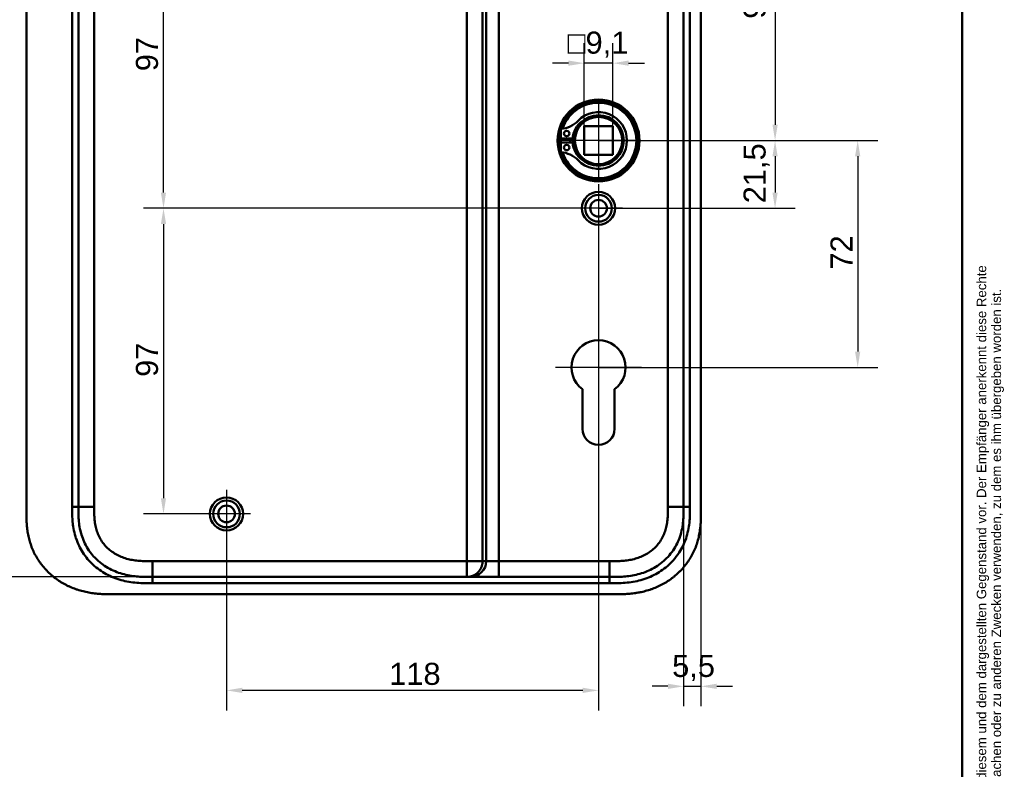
# Model space of a CAD drawing. Header units: millimetres. Extents: x 20 to 833, y 20 to 574.
# Tile 19 of 20: x 521 to 833, y 208 to 446. Entities that reach past the tile are written whole.
import ezdxf
from ezdxf.enums import TextEntityAlignment as Align

# ---------------------------------------------------------------- set-up
doc = ezdxf.new("R2010")
doc.units = ezdxf.units.MM
doc.header["$LTSCALE"] = 2
for name, color, linetype, lineweight in [('Bemaßungen(DIN)', 7, 'Continuous', 25), ('Mittelpunktmarkierung(DIN)', 7, 'Continuous', 25), ('Sichtbare Kanten(DIN)', 7, 'Continuous', 50), ('Sichtbare tangentiale Kanten(DIN)', 7, 'Continuous', 50), ('Skizziergeometrie(DIN)', 7, 'Continuous', 50), ('Symbole(DIN)', 7, 'Continuous', 25)]:
    doc.layers.add(name, color=color, linetype=linetype, lineweight=lineweight)
doc.styles.add('Aktuell-DIN', font='arial.ttf')
doc.styles.add('STANDARD-DIN~0', font='arial.ttf')
doc.styles.add('Textstil10', font='arial.ttf')
doc.styles.add('Textstil41', font='arial.ttf', dxfattribs={"width": 0.8})
doc.styles.add('Textstil83', font='arial.ttf', dxfattribs={"width": 0.8})
doc.dimstyles.new('CAD-LAN', dxfattribs={"dimscale": 2, "dimtxt": 3.5, "dimasz": 2.5, "dimexe": 3.175, "dimexo": 0, "dimgap": 0.8, "dimtad": 1, "dimrnd": 1e-08, "dimtxsty": 'STANDARD-DIN~0', "dimcen": 0.09, "dimdle": 10, "dimclrd": 250, "dimclre": 250, "dimclrt": 250, "dimadec": 0, "dimazin": 2, "dimtfac": 1, "dimtmove": 0, "dimatfit": 3, "dimfxl": 1, "dimtolj": 1, "dimtzin": 0, "dimlwd": 25, "dimlwe": 25, "dimarcsym": 0})

# ---------------------------------------------------------------- blocks, each defined once
blk = doc.blocks.new('Ränder Standardrahmen')
at = {"layer": 'Skizziergeometrie(DIN)', "flags": 128}
blk.add_lwpolyline([(10, 10), (10, 287), (410, 287), (410, 10), (10, 10)], dxfattribs=at)
blk = doc.blocks.new('Schriftfelder Heusser')
at = {"layer": 'Symbole(DIN)', "color": 7, "insert": (293.33, 191.7), "char_height": 1.5, "width": 182.3003, "attachment_point": 1, "rotation": 90, "line_spacing_factor": 0.944221, "style": 'Aktuell-DIN'}
blk.add_mtext('\\fArial|b0|i0;\\H1.5000;Die Schlossfabrik Heusser AG ist Eigentümerin dieses Dokumentes und behält sich alle Rechte an diesem und dem dargestellten Gegenstand vor. Der Empfänger anerkennt diese Rechte\\Pund wird das Dokument nicht ohne schriftliche Ermächtigung der Eigentümerin Dritten zugänglich machen oder zu anderen Zwecken verwenden, zu dem es ihm übergeben worden ist.\\P ', dxfattribs=at)
at = {"layer": 'Symbole(DIN)', "color": 179, "true_color": 0x262659, "style": 'Textstil10'}
blk.add_attdef('ERSTELLUNGSDATUM_001', (217.04, 218.29), '', height=2, dxfattribs=at)
at = {"layer": 'Symbole(DIN)', "color": 179, "true_color": 0x262659}
for tag, height, style, p in [('AUTOR', 2.49, 'Aktuell-DIN', (240.03, 219.26)), ('KONTROLLDATUM', 2, 'Textstil10', (217.42, 215.04)), ('KONTROLLIERT_VON', 2, 'Textstil10', (239.98, 215.05))]:
    blk.add_attdef(tag, text='', height=height, dxfattribs=dict(at, style=style)).set_placement(p, align=Align.MIDDLE_LEFT)
at = {"layer": 'Symbole(DIN)', "color": 7, "style": 'Textstil83', "width": 0.8}
blk.add_attdef('Anfänglicher_Ansichtsmaßstab_001', (281.57, 213.34), '', height=2.3, dxfattribs=at)
at = {"layer": 'Symbole(DIN)', "color": 179, "true_color": 0x262659, "style": 'Textstil10'}
blk.add_attdef('PROJEKT', text='', height=2, dxfattribs=at).set_placement((217.77, 209.72), align=Align.BOTTOM_LEFT)
at = {"layer": 'Symbole(DIN)', "color": 7, "style": 'Textstil41', "width": 0.8}
blk.add_attdef('STATUS', text='', height=5, dxfattribs=at).set_placement((284.53, 195.86), align=Align.MIDDLE_CENTER)
blk = doc.blocks.new('*D8')
at = {"layer": 'Bemaßungen(DIN)', "color": 250, "linetype": 'Continuous', "lineweight": 25, "true_color": 0x3f3f3f, "transparency": 16777216}
for p, q in [((700.14, 412), (700.14, 438.35)), ((709.24, 412), (709.24, 438.35)), ((695.14, 432), (690.14, 432)), ((709.24, 432), (700.14, 432)), ((714.24, 432), (719.24, 432))]:
    blk.add_line(p, q, dxfattribs=at)
at = {"layer": 'Bemaßungen(DIN)', "color": 250, "linetype": 'Continuous', "true_color": 0x3f3f3f, "transparency": 16777216}
for points in [[(695.14, 432.84), (695.14, 431.17), (700.14, 432)], [(714.24, 432.84), (714.24, 431.17), (709.24, 432)]]:
    blk.add_solid(points, dxfattribs=at)
at = {"layer": 'Defpoints', "color": 0, "linetype": 'Continuous', "transparency": 16777216}
for p in [(700.14, 432), (700.14, 412), (709.24, 412)]:
    blk.add_point(p, dxfattribs=at)
at = {"layer": 'Bemaßungen(DIN)', "color": 250, "linetype": 'Continuous', "lineweight": 25, "true_color": 0x3f3f3f, "transparency": 16777216, "insert": (694.92, 442.02), "char_height": 7, "attachment_point": 1, "style": 'STANDARD-DIN~0'}
blk.add_mtext('\\A1;\\fAIGDT|b0|i0;\\H7.0000;o\\fArial|b0|i0;\\H7.0000;9,1', dxfattribs=at)
blk = doc.blocks.new('*D9')
at = {"layer": 'Bemaßungen(DIN)', "color": 250, "linetype": 'Continuous', "lineweight": 25, "true_color": 0x3f3f3f, "transparency": 16777216}
for p, q in [((704.69, 407.45), (767.04, 407.45)), ((760.69, 402.45), (760.69, 390.95)), ((704.69, 385.95), (767.04, 385.95))]:
    blk.add_line(p, q, dxfattribs=at)
at = {"layer": 'Bemaßungen(DIN)', "color": 250, "linetype": 'Continuous', "true_color": 0x3f3f3f, "transparency": 16777216}
for points in [[(759.86, 402.45), (761.52, 402.45), (760.69, 407.45)], [(759.86, 390.95), (761.52, 390.95), (760.69, 385.95)]]:
    blk.add_solid(points, dxfattribs=at)
at = {"layer": 'Defpoints', "color": 0, "linetype": 'Continuous', "transparency": 16777216}
for p in [(704.69, 407.45), (704.69, 385.95), (760.69, 385.95)]:
    blk.add_point(p, dxfattribs=at)
at = {"layer": 'Bemaßungen(DIN)', "color": 250, "linetype": 'Continuous', "lineweight": 25, "true_color": 0x3f3f3f, "transparency": 16777216, "insert": (750.68, 387.53), "char_height": 7, "attachment_point": 1, "rotation": 90, "style": 'STANDARD-DIN~0'}
blk.add_mtext('\\A1;21,5', dxfattribs=at)
blk = doc.blocks.new('*D10')
at = {"layer": 'Bemaßungen(DIN)', "color": 250, "linetype": 'Continuous', "lineweight": 25, "true_color": 0x3f3f3f, "transparency": 16777216}
for p, q in [((708.15, 502.95), (767.04, 502.95)), ((760.69, 497.95), (760.69, 412.45)), ((704.69, 407.45), (767.04, 407.45))]:
    blk.add_line(p, q, dxfattribs=at)
at = {"layer": 'Bemaßungen(DIN)', "color": 250, "linetype": 'Continuous', "true_color": 0x3f3f3f, "transparency": 16777216}
for points in [[(759.86, 497.95), (761.52, 497.95), (760.69, 502.95)], [(759.86, 412.45), (761.52, 412.45), (760.69, 407.45)]]:
    blk.add_solid(points, dxfattribs=at)
at = {"layer": 'Defpoints', "color": 0, "linetype": 'Continuous', "transparency": 16777216}
for p in [(708.15, 502.95), (704.69, 407.45), (760.69, 407.45)]:
    blk.add_point(p, dxfattribs=at)
at = {"layer": 'Bemaßungen(DIN)', "color": 250, "linetype": 'Continuous', "lineweight": 25, "true_color": 0x3f3f3f, "transparency": 16777216, "insert": (750.68, 446.09), "char_height": 7, "attachment_point": 1, "rotation": 90, "style": 'STANDARD-DIN~0'}
blk.add_mtext('\\A1;95,5', dxfattribs=at)
blk = doc.blocks.new('*D11')
at = {"layer": 'Bemaßungen(DIN)', "color": 250, "linetype": 'Continuous', "lineweight": 25, "true_color": 0x3f3f3f, "transparency": 16777216}
for p, q in [((704.69, 407.45), (793.25, 407.45)), ((786.9, 402.45), (786.9, 340.45)), ((704.69, 335.45), (793.25, 335.45))]:
    blk.add_line(p, q, dxfattribs=at)
at = {"layer": 'Bemaßungen(DIN)', "color": 250, "linetype": 'Continuous', "true_color": 0x3f3f3f, "transparency": 16777216}
for points in [[(786.06, 402.45), (787.73, 402.45), (786.9, 407.45)], [(786.06, 340.45), (787.73, 340.45), (786.9, 335.45)]]:
    blk.add_solid(points, dxfattribs=at)
at = {"layer": 'Defpoints', "color": 0, "linetype": 'Continuous', "transparency": 16777216}
for p in [(704.69, 407.45), (704.69, 335.45), (786.9, 335.45)]:
    blk.add_point(p, dxfattribs=at)
at = {"layer": 'Bemaßungen(DIN)', "color": 250, "linetype": 'Continuous', "lineweight": 25, "true_color": 0x3f3f3f, "transparency": 16777216, "insert": (778.27, 366.5), "char_height": 7, "attachment_point": 1, "rotation": 90, "style": 'STANDARD-DIN~0'}
blk.add_mtext('\\A1;72', dxfattribs=at)
blk = doc.blocks.new('*D13')
at = {"layer": 'Bemaßungen(DIN)', "color": 250, "linetype": 'Continuous', "lineweight": 25, "true_color": 0x3f3f3f, "transparency": 16777216}
for p, q in [((586.69, 482.95), (560.34, 482.95)), ((566.69, 390.95), (566.69, 477.95)), ((704.69, 385.95), (560.34, 385.95))]:
    blk.add_line(p, q, dxfattribs=at)
at = {"layer": 'Bemaßungen(DIN)', "color": 250, "linetype": 'Continuous', "true_color": 0x3f3f3f, "transparency": 16777216}
for points in [[(565.86, 477.95), (567.52, 477.95), (566.69, 482.95)], [(565.86, 390.95), (567.52, 390.95), (566.69, 385.95)]]:
    blk.add_solid(points, dxfattribs=at)
at = {"layer": 'Defpoints', "color": 0, "linetype": 'Continuous', "transparency": 16777216}
for p in [(566.69, 482.95), (586.69, 482.95), (704.69, 385.95)]:
    blk.add_point(p, dxfattribs=at)
at = {"layer": 'Bemaßungen(DIN)', "color": 250, "linetype": 'Continuous', "lineweight": 25, "true_color": 0x3f3f3f, "transparency": 16777216, "insert": (557.94, 429.44), "char_height": 7, "attachment_point": 1, "rotation": 90, "style": 'STANDARD-DIN~0'}
blk.add_mtext('\\A1;97', dxfattribs=at)
blk = doc.blocks.new('*D14')
at = {"layer": 'Bemaßungen(DIN)', "color": 250, "linetype": 'Continuous', "lineweight": 25, "true_color": 0x3f3f3f, "transparency": 16777216}
for p, q in [((704.69, 385.95), (560.34, 385.95)), ((566.69, 380.95), (566.69, 293.95)), ((586.69, 288.95), (560.34, 288.95))]:
    blk.add_line(p, q, dxfattribs=at)
at = {"layer": 'Bemaßungen(DIN)', "color": 250, "linetype": 'Continuous', "true_color": 0x3f3f3f, "transparency": 16777216}
for points in [[(565.86, 380.95), (567.52, 380.95), (566.69, 385.95)], [(565.86, 293.95), (567.52, 293.95), (566.69, 288.95)]]:
    blk.add_solid(points, dxfattribs=at)
at = {"layer": 'Defpoints', "color": 0, "linetype": 'Continuous', "transparency": 16777216}
for p in [(704.69, 385.95), (566.69, 288.95), (586.69, 288.95)]:
    blk.add_point(p, dxfattribs=at)
at = {"layer": 'Bemaßungen(DIN)', "color": 250, "linetype": 'Continuous', "lineweight": 25, "true_color": 0x3f3f3f, "transparency": 16777216, "insert": (557.94, 332.44), "char_height": 7, "attachment_point": 1, "rotation": 90, "style": 'STANDARD-DIN~0'}
blk.add_mtext('\\A1;97', dxfattribs=at)
blk = doc.blocks.new('*D15')
at = {"layer": 'Bemaßungen(DIN)', "color": 250, "linetype": 'Continuous', "lineweight": 25, "true_color": 0x3f3f3f, "transparency": 16777216}
for p, q in [((704.69, 378.3), (704.69, 226.6)), ((586.69, 281.3), (586.69, 226.6)), ((699.69, 232.95), (591.69, 232.95))]:
    blk.add_line(p, q, dxfattribs=at)
at = {"layer": 'Bemaßungen(DIN)', "color": 250, "linetype": 'Continuous', "true_color": 0x3f3f3f, "transparency": 16777216}
for points in [[(591.69, 233.79), (591.69, 232.12), (586.69, 232.95)], [(699.69, 233.79), (699.69, 232.12), (704.69, 232.95)]]:
    blk.add_solid(points, dxfattribs=at)
at = {"layer": 'Defpoints', "color": 0, "linetype": 'Continuous', "transparency": 16777216}
for p in [(704.69, 378.3), (586.69, 281.3), (586.69, 232.95)]:
    blk.add_point(p, dxfattribs=at)
at = {"layer": 'Bemaßungen(DIN)', "color": 250, "linetype": 'Continuous', "lineweight": 25, "true_color": 0x3f3f3f, "transparency": 16777216, "insert": (638.28, 241.7), "char_height": 7, "attachment_point": 1, "style": 'STANDARD-DIN~0'}
blk.add_mtext('\\A1;118', dxfattribs=at)
blk = doc.blocks.new('*D16')
at = {"layer": 'Bemaßungen(DIN)', "color": 250, "linetype": 'Continuous', "lineweight": 25, "true_color": 0x3f3f3f, "transparency": 16777216}
for p, q in [((563.23, 502.95), (486.11, 502.95)), ((492.46, 497.95), (492.46, 273.95)), ((563.23, 268.95), (486.11, 268.95))]:
    blk.add_line(p, q, dxfattribs=at)
at = {"layer": 'Bemaßungen(DIN)', "color": 250, "linetype": 'Continuous', "true_color": 0x3f3f3f, "transparency": 16777216}
for points in [[(491.62, 497.95), (493.29, 497.95), (492.46, 502.95)], [(491.62, 273.95), (493.29, 273.95), (492.46, 268.95)]]:
    blk.add_solid(points, dxfattribs=at)
at = {"layer": 'Defpoints', "color": 0, "linetype": 'Continuous', "transparency": 16777216}
for p in [(563.23, 502.95), (492.46, 268.95), (563.23, 268.95)]:
    blk.add_point(p, dxfattribs=at)
at = {"layer": 'Bemaßungen(DIN)', "color": 250, "linetype": 'Continuous', "lineweight": 25, "true_color": 0x3f3f3f, "transparency": 16777216, "insert": (483.7, 378.18), "char_height": 7, "attachment_point": 1, "rotation": 90, "style": 'STANDARD-DIN~0'}
blk.add_mtext('\\A1;234', dxfattribs=at)
blk = doc.blocks.new('*D27')
at = {"layer": 'Bemaßungen(DIN)', "color": 250, "linetype": 'Continuous', "lineweight": 25, "true_color": 0x3f3f3f, "transparency": 16777216}
for p, q in [((731.69, 292.82), (731.69, 227.89)), ((737.19, 290.24), (737.19, 227.89)), ((726.69, 234.24), (721.69, 234.24)), ((731.69, 234.24), (737.19, 234.24)), ((742.19, 234.24), (747.19, 234.24))]:
    blk.add_line(p, q, dxfattribs=at)
at = {"layer": 'Bemaßungen(DIN)', "color": 250, "linetype": 'Continuous', "true_color": 0x3f3f3f, "transparency": 16777216}
for points in [[(726.69, 235.07), (726.69, 233.4), (731.69, 234.24)], [(742.19, 235.07), (742.19, 233.4), (737.19, 234.24)]]:
    blk.add_solid(points, dxfattribs=at)
at = {"layer": 'Defpoints', "color": 0, "linetype": 'Continuous', "transparency": 16777216}
for p in [(731.69, 292.82), (737.19, 290.24), (737.19, 234.24)]:
    blk.add_point(p, dxfattribs=at)
at = {"layer": 'Bemaßungen(DIN)', "color": 250, "linetype": 'Continuous', "lineweight": 25, "true_color": 0x3f3f3f, "transparency": 16777216, "insert": (728.04, 244.22), "char_height": 7, "attachment_point": 1, "style": 'STANDARD-DIN~0'}
blk.add_mtext('\\A1;5,5', dxfattribs=at)

msp = doc.modelspace()

# ---------------------------------------------------------------- linework, layer by layer
at = {"layer": 'Mittelpunktmarkierung(DIN)', "linetype": 'Continuous'}
for p, q in [((704.689, 419.953), (704.689, 394.953)), ((717.189, 407.453), (692.189, 407.453)), ((704.689, 393.603), (704.689, 378.303)), ((712.339, 385.953), (697.039, 385.953)), ((704.689, 349.053), (704.689, 325.453)), ((718.289, 335.453), (691.089, 335.453)), ((586.689, 296.603), (586.689, 281.303)), ((594.339, 288.953), (579.039, 288.953))]:
    msp.add_line(p, q, dxfattribs=at)
at = {"layer": 'Sichtbare Kanten(DIN)'}
for p, q in [((523.189, 481.669), (523.189, 290.196)), ((737.189, 290.238), (737.189, 481.669)), ((692.731, 408.07), (692.731, 411.094)), ((709.239, 412.003), (700.139, 412.003)), ((700.139, 402.903), (700.139, 412.003)), ((709.239, 412.003), (709.239, 402.903)), ((696.431, 408.07), (692.731, 408.07)), ((692.731, 406.837), (696.431, 406.837)), ((692.731, 403.813), (692.731, 406.837)), ((709.239, 402.903), (700.139, 402.903)), ((699.589, 315.954), (699.589, 328.529)), ((709.789, 328.529), (709.789, 315.954)), ((662.916, 268.953), (563.228, 268.953)), ((664.093, 268.953), (662.916, 268.953)), ((673.06, 268.953), (664.093, 268.953)), ((708.151, 268.953), (673.06, 268.953)), ((708.163, 268.953), (708.151, 268.953)), ((550.669, 263.453), (709.151, 263.453))]:
    msp.add_line(p, q, dxfattribs=at)
for centre, radius in [((704.689, 407.453), 13), ((704.689, 407.453), 12.5), ((704.689, 407.453), 8), ((704.689, 407.453), 7.5), ((694.581, 409.685), 0.85), ((694.581, 405.222), 0.85), ((704.689, 385.953), 5.25), ((704.689, 385.953), 4.25), ((704.689, 385.953), 2.65), ((586.689, 288.953), 5.25), ((586.689, 288.953), 4.25), ((586.689, 288.953), 2.65)]:
    msp.add_circle(centre, radius, dxfattribs=at)
for centre, radius, start, end in [((704.689, 407.453), 12, 198.17213, 161.82787), ((704.689, 407.453), 9.017, 224.1409, 135.8591), ((691.991, 419.776), 8.678, 274.96705, 315.8591), ((703.956, 407.453), 7.55, 125.6871, 175.31499), ((704.689, 407.453), 8.2, 153.63056, 206.36944), ((704.689, 407.453), 12, 175.21102, 184.78898), ((704.689, 407.453), 9, 176.0711, 183.9289), ((703.956, 407.453), 7.55, 184.68501, 234.3129), ((691.991, 395.13), 8.678, 44.1409, 85.03295), ((704.689, 335.453), 8.6, 306.37412, 233.63044), ((704.689, 315.954), 5.1, 180, 0)]:
    msp.add_arc(centre, radius, start, end, dxfattribs=at)
for points in [[(539.689, 291.238), (539.69, 385.953), (539.689, 480.669)], [(731.69, 480.669), (731.689, 385.953), (731.69, 291.238)]]:
    msp.add_open_spline(points, degree=2, dxfattribs=at)
for points, knots in [([(563.228, 268.953), (562.244, 268.953), (561.261, 268.954), (560.267, 268.989), (559.918, 269.001), (559.577, 269.017), (559.222, 269.038), (558.471, 269.084), (557.756, 269.15), (557.033, 269.245), (556.273, 269.346), (555.522, 269.478), (554.774, 269.648), (553.993, 269.826), (553.224, 270.044), (552.467, 270.306), (551.69, 270.575), (550.928, 270.891), (550.189, 271.253), (549.44, 271.621), (548.713, 272.037), (548.017, 272.499), (547.315, 272.965), (546.644, 273.479), (546.013, 274.034), (545.854, 274.173), (545.698, 274.316), (545.543, 274.462), (545.079, 274.9), (544.639, 275.361), (544.224, 275.845), (543.671, 276.49), (543.163, 277.176), (542.708, 277.892), (542.254, 278.606), (541.852, 279.353), (541.504, 280.123), (541.183, 280.835), (540.908, 281.567), (540.677, 282.323), (540.661, 282.374), (540.646, 282.424), (540.632, 282.473), (540.405, 283.236), (540.224, 284.021), (540.086, 284.818), (539.955, 285.579), (539.865, 286.334), (539.804, 287.106), (539.747, 287.823), (539.718, 288.499), (539.703, 289.269), (539.689, 289.954), (539.689, 290.596), (539.689, 291.238)], [0.0000001, 0.0000001, 0.0000001, 0.0000001, 0.2950702, 0.2950702, 0.2950702, 0.3985893, 0.3985893, 0.3985893, 0.6181101, 0.6181101, 0.6181101, 0.8486648, 0.8486648, 0.8486648, 1.0894436, 1.0894436, 1.0894436, 1.3368527, 1.3368527, 1.3368527, 1.5877596, 1.5877596, 1.5877596, 1.8409496, 1.8409496, 1.8409496, 1.9045637, 1.9045637, 1.9045637, 2.0957547, 2.0957547, 2.0957547, 2.3511498, 2.3511498, 2.3511498, 2.6054898, 2.6054898, 2.6054898, 2.840499, 2.840499, 2.840499, 2.85612, 2.85612, 2.85612, 3.0996016, 3.0996016, 3.0996016, 3.3323228, 3.3323228, 3.3323228, 3.5487727, 3.5487727, 3.5487727, 3.7412916, 3.7412916, 3.7412916, 3.7412916]), ([(731.69, 291.238), (731.69, 290.61), (731.689, 289.962), (731.677, 289.314), (731.663, 288.592), (731.634, 287.869), (731.579, 287.154), (731.519, 286.377), (731.428, 285.609), (731.298, 284.847), (731.162, 284.055), (730.984, 283.27), (730.75, 282.48), (730.515, 281.687), (730.225, 280.9), (729.88, 280.135), (729.534, 279.366), (729.132, 278.618), (728.677, 277.901), (728.223, 277.186), (727.717, 276.501), (727.162, 275.853), (726.612, 275.211), (726.012, 274.603), (725.376, 274.042), (724.74, 273.482), (724.07, 272.97), (723.371, 272.505), (722.676, 272.043), (721.952, 271.627), (721.199, 271.258), (720.464, 270.897), (719.702, 270.58), (718.919, 270.309), (718.165, 270.047), (717.391, 269.827), (716.607, 269.649), (715.86, 269.478), (715.103, 269.345), (714.34, 269.244), (713.617, 269.149), (712.887, 269.082), (712.156, 269.038), (711.465, 268.996), (710.773, 268.974), (710.087, 268.964), (709.437, 268.954), (708.793, 268.953), (708.163, 268.953)], [0, 0, 0, 0, 0.2003325, 0.2003325, 0.2003325, 0.4234176, 0.4234176, 0.4234176, 0.6661657, 0.6661657, 0.6661657, 0.9187023, 0.9187023, 0.9187023, 1.172126, 1.172126, 1.172126, 1.4268172, 1.4268172, 1.4268172, 1.6807052, 1.6807052, 1.6807052, 1.9319886, 1.9319886, 1.9319886, 2.1833195, 2.1833195, 2.1833195, 2.4328707, 2.4328707, 2.4328707, 2.6767608, 2.6767608, 2.6767608, 2.9119278, 2.9119278, 2.9119278, 3.1363716, 3.1363716, 3.1363716, 3.3491044, 3.3491044, 3.3491044, 3.549929, 3.549929, 3.549929, 3.7401511, 3.7401511, 3.7401511, 3.7401511]), ([(523.189, 290.155), (523.189, 289.615), (523.191, 288.499), (523.225, 287.078), (523.308, 285.617), (523.418, 284.441), (523.627, 282.967), (523.856, 281.788), (524.226, 280.322), (524.594, 279.158), (525.146, 277.725), (525.663, 276.598), (526.401, 275.225), (527.066, 274.158), (527.985, 272.873), (528.789, 271.888), (529.873, 270.718), (530.801, 269.834), (532.03, 268.802), (533.063, 268.037), (534.41, 267.163), (535.528, 266.531), (536.965, 265.828), (538.144, 265.335), (539.642, 264.809), (540.858, 264.457), (542.39, 264.101), (543.622, 263.882), (545.162, 263.679), (546.391, 263.571), (547.919, 263.49), (549.245, 263.458), (550.258, 263.454), (550.669, 263.453)], [-0.99797722, -0.99797722, -0.99797722, -0.99797722, -0.95833335, -0.91666671, -0.89583339, -0.85416674, -0.83333342, -0.79166678, -0.77083345, -0.72916681, -0.70833349, -0.66666684, -0.64583352, -0.60416687, -0.58333355, -0.54166691, -0.52083358, -0.47916694, -0.45833362, -0.41666697, -0.39583365, -0.354167, -0.33333368, -0.29166704, -0.27083371, -0.22916707, -0.20833375, -0.1666671, -0.14583378, -0.10416714, -0.08333381, -0.04166717, -0.01304212, -0.01304212, -0.01304212, -0.01304212]), ([(709.151, 263.453), (709.748, 263.453), (710.799, 263.454), (712.01, 263.479), (712.923, 263.514), (713.533, 263.547), (714.296, 263.601), (714.906, 263.656), (715.67, 263.739), (716.28, 263.819), (717.195, 263.96), (718.107, 264.13), (719.464, 264.443), (720.656, 264.784), (722.124, 265.293), (723.274, 265.766), (724.675, 266.439), (725.765, 267.042), (727.08, 267.876), (728.091, 268.604), (729.298, 269.587), (730.216, 270.432), (731.296, 271.555), (732.105, 272.506), (733.039, 273.756), (733.723, 274.801), (734.494, 276.159), (735.04, 277.284), (735.631, 278.728), (736.032, 279.911), (736.439, 281.414), (736.693, 282.631), (736.905, 284.009), (737.006, 284.929), (737.082, 285.847), (737.12, 286.459), (737.154, 287.222), (737.171, 287.83), (737.184, 288.587), (737.189, 289.34), (737.189, 289.939), (737.189, 290.238)], [-0.99999787, -0.99999787, -0.99999787, -0.99999787, -0.95833168, -0.92708204, -0.9166655, -0.89583241, -0.88541586, -0.86458277, -0.85416622, -0.83333313, -0.82291658, -0.79166695, -0.77083385, -0.72916767, -0.70833458, -0.66666839, -0.6458353, -0.60416912, -0.58333603, -0.54166984, -0.52083675, -0.47917057, -0.45833747, -0.41667129, -0.3958382, -0.35417201, -0.33333892, -0.29167274, -0.27083965, -0.22917346, -0.20834037, -0.16667419, -0.14584109, -0.11459146, -0.10417491, -0.08334182, -0.07292527, -0.05209218, -0.04167563, -0.02084254, -0.00000945, -0.00000945, -0.00000945, -0.00000945])]:
    msp.add_open_spline(points, degree=3, knots=knots, dxfattribs=at)
at = {"layer": 'Sichtbare tangentiale Kanten(DIN)'}
for p, q in [((662.916, 497.953), (662.916, 273.953)), ((667.898, 273.953), (667.898, 497.953)), ((669.075, 497.953), (669.075, 273.953)), ((673.06, 273.953), (673.06, 497.953)), ((537.689, 291.238), (539.689, 291.238)), ((544.689, 291.238), (539.689, 291.238)), ((731.69, 291.238), (726.69, 291.238)), ((731.69, 291.238), (733.689, 291.238)), ((662.916, 273.953), (563.228, 273.953)), ((563.228, 273.953), (563.228, 268.953)), ((662.916, 268.953), (662.916, 273.953)), ((662.916, 273.953), (667.898, 273.953)), ((669.075, 273.953), (667.898, 273.953)), ((673.06, 273.953), (669.075, 273.953)), ((708.163, 273.953), (673.06, 273.953)), ((673.06, 268.953), (673.06, 273.953)), ((708.163, 268.953), (708.163, 273.953)), ((563.228, 268.953), (563.228, 266.954)), ((708.151, 268.953), (708.151, 266.953))]:
    msp.add_line(p, q, dxfattribs=at)
for points, degree in [([(537.689, 291.238), (537.69, 354.381), (537.69, 417.525), (537.69, 480.669)], 3), ([(544.689, 291.238), (544.69, 354.381), (544.69, 417.525), (544.689, 480.669)], 3), ([(726.69, 480.669), (726.689, 417.525), (726.689, 354.382), (726.69, 291.238)], 3), ([(733.69, 480.669), (733.689, 417.525), (733.689, 354.382), (733.689, 291.238)], 3), ([(667.898, 273.953), (667.898, 273.85), (667.893, 273.644), (667.87, 273.339), (667.809, 272.941), (667.685, 272.462), (667.517, 272.002), (667.307, 271.564), (667.057, 271.151), (666.769, 270.765), (666.447, 270.41), (666.093, 270.086), (665.709, 269.798), (665.297, 269.547), (664.861, 269.336), (664.403, 269.167), (663.925, 269.043), (663.528, 268.982), (663.225, 268.959), (663.019, 268.953), (662.916, 268.953)], 5), ([(664.093, 268.953), (666.844, 268.953), (669.075, 271.192), (669.075, 273.953)], 3), ([(708.151, 266.953), (659.844, 266.953), (611.536, 266.953), (563.228, 266.954)], 3)]:
    msp.add_open_spline(points, degree=degree, dxfattribs=at)
for points, knots in [([(563.228, 266.954), (563.011, 266.954), (562.794, 266.954), (562.577, 266.954), (562.376, 266.954), (562.176, 266.955), (561.975, 266.956), (561.875, 266.957), (561.774, 266.958), (561.674, 266.959), (561.38, 266.962), (561.086, 266.966), (560.771, 266.974), (560.764, 266.974), (560.757, 266.974), (560.75, 266.974), (559.866, 266.995), (559.066, 267.034), (558.258, 267.102), (558.244, 267.104), (558.229, 267.105), (558.215, 267.106), (557.393, 267.176), (556.564, 267.278), (555.74, 267.418), (555.732, 267.42), (555.725, 267.421), (555.717, 267.422), (554.889, 267.564), (554.067, 267.744), (553.255, 267.968), (553.248, 267.97), (553.242, 267.972), (553.235, 267.973), (551.596, 268.427), (549.994, 269.064), (548.521, 269.864), (547.041, 270.667), (545.624, 271.671), (544.378, 272.814), (543.142, 273.948), (542.033, 275.256), (541.122, 276.66), (540.213, 278.061), (539.476, 279.596), (538.94, 281.189), (538.939, 281.193), (538.937, 281.197), (538.936, 281.201), (538.668, 282.001), (538.448, 282.822), (538.275, 283.644), (538.273, 283.651), (538.272, 283.657), (538.271, 283.664), (538.098, 284.488), (537.971, 285.328), (537.883, 286.158), (537.881, 286.172), (537.88, 286.185), (537.878, 286.199), (537.793, 287.018), (537.743, 287.835), (537.716, 288.711), (537.716, 288.723), (537.715, 288.736), (537.715, 288.749), (537.69, 289.603), (537.689, 290.42), (537.689, 291.238)], [0, 0, 0, 0, 0.0650777, 0.0650777, 0.0650777, 0.1252827, 0.1252827, 0.1252827, 0.1553853, 0.1553853, 0.1553853, 0.2436568, 0.2436568, 0.2436568, 0.2456929, 0.2456929, 0.2456929, 0.4930009, 0.4930009, 0.4930009, 0.4974115, 0.4974115, 0.4974115, 0.7489081, 0.7489081, 0.7489081, 0.7513214, 0.7513214, 0.7513214, 1.0041321, 1.0041321, 1.0041321, 1.0061267, 1.0061267, 1.0061267, 1.5162149, 1.5162149, 1.5162149, 2.0281718, 2.0281718, 2.0281718, 2.5361223, 2.5361223, 2.5361223, 3.0426859, 3.0426859, 3.0426859, 3.0439753, 3.0439753, 3.0439753, 3.2980943, 3.2980943, 3.2980943, 3.3001636, 3.3001636, 3.3001636, 3.5548437, 3.5548437, 3.5548437, 3.5590862, 3.5590862, 3.5590862, 3.8104505, 3.8104505, 3.8104505, 3.8140929, 3.8140929, 3.8140929, 4.0593758, 4.0593758, 4.0593758, 4.0593758]), ([(563.228, 273.953), (562.987, 273.953), (562.746, 273.953), (562.505, 273.954), (562.431, 273.954), (562.356, 273.954), (562.282, 273.955), (562.207, 273.955), (562.133, 273.955), (562.058, 273.956), (561.91, 273.957), (561.761, 273.958), (561.612, 273.96), (561.537, 273.96), (561.463, 273.962), (561.389, 273.963), (561.235, 273.965), (561.081, 273.968), (560.927, 273.972), (560.85, 273.973), (560.773, 273.976), (560.696, 273.978), (560.619, 273.98), (560.542, 273.982), (560.462, 273.985), (560.149, 273.996), (559.851, 274.009), (559.543, 274.028), (559.536, 274.028), (559.529, 274.029), (559.521, 274.029), (558.901, 274.067), (558.307, 274.121), (557.71, 274.199), (557.701, 274.2), (557.692, 274.202), (557.683, 274.203), (557.082, 274.282), (556.487, 274.386), (555.897, 274.52), (555.891, 274.522), (555.886, 274.523), (555.881, 274.524), (555.284, 274.66), (554.69, 274.828), (554.112, 275.028), (554.109, 275.029), (554.105, 275.03), (554.102, 275.031), (553.52, 275.233), (552.944, 275.471), (552.389, 275.744), (551.835, 276.015), (551.296, 276.323), (550.782, 276.665), (550.269, 277.005), (549.776, 277.382), (549.314, 277.789), (548.854, 278.194), (548.419, 278.634), (548.021, 279.099), (547.623, 279.563), (547.256, 280.058), (546.928, 280.573), (546.602, 281.086), (546.312, 281.626), (546.062, 282.178), (545.813, 282.73), (545.601, 283.304), (545.428, 283.884), (545.427, 283.888), (545.426, 283.892), (545.425, 283.897), (545.252, 284.476), (545.117, 285.068), (545.014, 285.662), (545.013, 285.671), (545.011, 285.68), (545.01, 285.688), (544.907, 286.286), (544.836, 286.888), (544.787, 287.515), (544.786, 287.522), (544.786, 287.529), (544.785, 287.537), (544.761, 287.848), (544.744, 288.15), (544.73, 288.459), (544.716, 288.777), (544.707, 289.092), (544.701, 289.408), (544.689, 290.019), (544.689, 290.629), (544.689, 291.238)], [0, 0, 0, 0, 0.0722696, 0.0722696, 0.0722696, 0.0946026, 0.0946026, 0.0946026, 0.1169355, 0.1169355, 0.1169355, 0.1616015, 0.1616015, 0.1616015, 0.1839344, 0.1839344, 0.1839344, 0.2301086, 0.2301086, 0.2301086, 0.2531957, 0.2531957, 0.2531957, 0.2762828, 0.2762828, 0.2762828, 0.3665177, 0.3665177, 0.3665177, 0.3686312, 0.3686312, 0.3686312, 0.550067, 0.550067, 0.550067, 0.5527949, 0.5527949, 0.5527949, 0.7354684, 0.7354684, 0.7354684, 0.7370926, 0.7370926, 0.7370926, 0.9217286, 0.9217286, 0.9217286, 0.9228081, 0.9228081, 0.9228081, 1.1089822, 1.1089822, 1.1089822, 1.2946981, 1.2946981, 1.2946981, 1.479922, 1.479922, 1.479922, 1.6644007, 1.6644007, 1.6644007, 1.8485383, 1.8485383, 1.8485383, 2.0316869, 2.0316869, 2.0316869, 2.2147673, 2.2147673, 2.2147673, 2.2161124, 2.2161124, 2.2161124, 2.3988762, 2.3988762, 2.3988762, 2.4015167, 2.4015167, 2.4015167, 2.5852125, 2.5852125, 2.5852125, 2.5873796, 2.5873796, 2.5873796, 2.6788906, 2.6788906, 2.6788906, 2.7730035, 2.7730035, 2.7730035, 2.9555672, 2.9555672, 2.9555672, 2.9555672]), ([(726.69, 291.238), (726.69, 290.997), (726.69, 290.756), (726.689, 290.516), (726.689, 290.368), (726.688, 290.22), (726.687, 290.073), (726.686, 289.999), (726.685, 289.925), (726.685, 289.852), (726.684, 289.778), (726.683, 289.704), (726.682, 289.63), (726.681, 289.557), (726.679, 289.483), (726.678, 289.409), (726.672, 289.097), (726.664, 288.783), (726.649, 288.464), (726.635, 288.152), (726.618, 287.85), (726.594, 287.539), (726.593, 287.532), (726.593, 287.524), (726.592, 287.517), (726.543, 286.891), (726.472, 286.289), (726.37, 285.692), (726.368, 285.683), (726.367, 285.675), (726.365, 285.666), (726.263, 285.072), (726.128, 284.481), (725.956, 283.901), (725.955, 283.897), (725.953, 283.893), (725.952, 283.889), (725.78, 283.309), (725.568, 282.736), (725.319, 282.184), (725.07, 281.632), (724.78, 281.092), (724.455, 280.58), (724.128, 280.065), (723.762, 279.571), (723.366, 279.107), (722.967, 278.642), (722.532, 278.201), (722.072, 277.795), (721.611, 277.389), (721.119, 277.012), (720.607, 276.671), (720.093, 276.33), (719.554, 276.021), (719.001, 275.749), (718.447, 275.477), (717.872, 275.238), (717.29, 275.036), (717.287, 275.034), (717.283, 275.033), (717.28, 275.032), (716.703, 274.832), (716.109, 274.664), (715.513, 274.527), (715.508, 274.526), (715.502, 274.525), (715.497, 274.524), (714.907, 274.389), (714.313, 274.285), (713.712, 274.205), (713.703, 274.204), (713.694, 274.203), (713.685, 274.201), (713.089, 274.123), (712.495, 274.068), (711.875, 274.03), (711.868, 274.03), (711.861, 274.029), (711.854, 274.029), (711.546, 274.01), (711.248, 273.997), (710.944, 273.986), (710.631, 273.975), (710.32, 273.968), (710.009, 273.963), (709.392, 273.953), (708.777, 273.953), (708.163, 273.953)], [25.7770823, 25.7770823, 25.7770823, 25.7770823, 25.849294, 25.849294, 25.849294, 25.8935657, 25.8935657, 25.8935657, 25.9157016, 25.9157016, 25.9157016, 25.9378374, 25.9378374, 25.9378374, 25.9599655, 25.9599655, 25.9599655, 26.0535869, 26.0535869, 26.0535869, 26.1450369, 26.1450369, 26.1450369, 26.1472006, 26.1472006, 26.1472006, 26.3307735, 26.3307735, 26.3307735, 26.3334135, 26.3334135, 26.3334135, 26.51606, 26.51606, 26.51606, 26.517402, 26.517402, 26.517402, 26.7003585, 26.7003585, 26.7003585, 26.8833778, 26.8833778, 26.8833778, 27.0671072, 27.0671072, 27.0671072, 27.2517301, 27.2517301, 27.2517301, 27.4368267, 27.4368267, 27.4368267, 27.6224172, 27.6224172, 27.6224172, 27.808465, 27.808465, 27.808465, 27.8095391, 27.8095391, 27.8095391, 27.994055, 27.994055, 27.994055, 27.9956707, 27.9956707, 27.9956707, 28.1782318, 28.1782318, 28.1782318, 28.1809444, 28.1809444, 28.1809444, 28.3622733, 28.3622733, 28.3622733, 28.3643726, 28.3643726, 28.3643726, 28.4545574, 28.4545574, 28.4545574, 28.5472062, 28.5472062, 28.5472062, 28.7315244, 28.7315244, 28.7315244, 28.7315244]), ([(733.689, 291.238), (733.689, 291.116), (733.689, 290.995), (733.689, 290.772), (733.689, 290.671), (733.689, 290.468), (733.688, 290.367), (733.685, 289.76), (733.679, 289.255), (733.664, 288.749)], [0, 0, 0, 0, 0.036465, 0.036465, 0.06681715, 0.06681715, 0.0971693, 0.0971693, 0.24893004, 0.24893004, 0.24893004, 0.24893004]), ([(733.664, 288.749), (733.637, 287.836), (733.586, 287.018), (733.501, 286.199), (733.499, 286.186), (733.498, 286.172), (733.496, 286.158), (733.408, 285.328), (733.281, 284.489), (733.108, 283.664), (733.107, 283.658), (733.106, 283.651), (733.104, 283.644), (732.931, 282.822), (732.711, 282.001), (732.443, 281.201), (732.442, 281.197), (732.44, 281.193), (732.439, 281.189), (731.903, 279.596), (731.166, 278.061), (730.257, 276.661), (729.7, 275.801), (729.069, 274.977), (728.378, 274.206)], [0.24893, 0.24893, 0.24893, 0.24893, 0.5002953, 0.5002953, 0.5002953, 0.504539, 0.504539, 0.504539, 0.7592278, 0.7592278, 0.7592278, 0.7612971, 0.7612971, 0.7612971, 1.0154228, 1.0154228, 1.0154228, 1.0167125, 1.0167125, 1.0167125, 1.5232738, 1.5232738, 1.5232738, 1.833987, 1.833987, 1.833987, 1.833987]), ([(728.378, 274.206), (727.94, 273.718), (727.478, 273.252), (727.001, 272.814), (725.757, 271.673), (724.339, 270.667), (722.859, 269.864), (721.385, 269.065), (719.783, 268.427), (718.144, 267.973), (718.138, 267.972), (718.131, 267.97), (718.125, 267.968), (717.312, 267.744), (716.49, 267.564), (715.662, 267.422), (715.655, 267.421), (715.647, 267.42), (715.639, 267.418), (714.816, 267.278), (713.987, 267.176), (713.164, 267.106), (713.15, 267.105), (713.135, 267.104), (713.121, 267.102), (712.313, 267.034), (711.514, 266.995), (710.649, 266.974), (710.635, 266.974), (710.622, 266.974), (710.608, 266.973), (709.763, 266.954), (708.957, 266.953), (708.151, 266.953)], [0, 0, 0, 0, 0.1966986, 0.1966986, 0.1966986, 0.7091793, 0.7091793, 0.7091793, 1.2192662, 1.2192662, 1.2192662, 1.2212649, 1.2212649, 1.2212649, 1.4740697, 1.4740697, 1.4740697, 1.4764728, 1.4764728, 1.4764728, 1.7279774, 1.7279774, 1.7279774, 1.7323911, 1.7323911, 1.7323911, 1.9796936, 1.9796936, 1.9796936, 1.9835862, 1.9835862, 1.9835862, 2.2253803, 2.2253803, 2.2253803, 2.2253803])]:
    msp.add_open_spline(points, degree=3, knots=knots, dxfattribs=at)

# ---------------------------------------------------------------- block references
at = {"xscale": 2, "yscale": 2, "zscale": 2}
for name, p in [('Ränder Standardrahmen', (0, 0)), ('Schriftfelder Heusser', (238, -362.833))]:
    msp.add_blockref(name, p, dxfattribs=at)

# ---------------------------------------------------------------- dimensions: what is measured, and where the dimension line sits
at = {"layer": 'Bemaßungen(DIN)', "color": 250, "linetype": 'Continuous', "lineweight": 25, "true_color": 0x3f3f3f}
for base, p1, p2, angle, override, picture, middle in [((492.457, 268.953), (563.228, 502.953), (563.228, 268.953), 90, {"dimgap": 0.8, "dimdec": 2, "dimtol": 0, "dimlim": 0, "dimtp": 0, "dimtm": 0, "dimtdec": 2, "dimtofl": 0, "dimatfit": 1}, '*D16', (492.457, 385.953)), ((760.689, 407.453), (708.151, 502.953), (704.689, 407.453), 90, {"dimgap": 0.8, "dimdec": 2, "dimtol": 0, "dimlim": 0, "dimtp": 0, "dimtm": 0, "dimtdec": 2, "dimtofl": 0, "dimatfit": 1}, '*D10', (760.689, 455.203)), ((566.689, 482.953), (704.689, 385.953), (586.689, 482.953), 90, {"dimgap": 0.8, "dimdec": 2, "dimtol": 0, "dimlim": 0, "dimtp": 0, "dimtm": 0, "dimtdec": 2, "dimtofl": 0, "dimatfit": 1}, '*D13', (566.689, 434.453)), ((760.689, 385.953), (704.689, 407.453), (704.689, 385.953), 90, {"dimgap": 0.8, "dimdec": 2, "dimtol": 0, "dimlim": 0, "dimtp": 0, "dimtm": 0, "dimtdec": 2, "dimtofl": 0, "dimatfit": 1}, '*D9', (760.689, 396.703)), ((786.897, 335.453), (704.689, 407.453), (704.689, 335.453), 90, {"dimgap": 0.8, "dimdec": 2, "dimtol": 0, "dimlim": 0, "dimtp": 0, "dimtm": 0, "dimtdec": 2, "dimtofl": 0, "dimatfit": 1}, '*D11', (786.897, 371.453)), ((566.689, 288.953), (704.689, 385.953), (586.689, 288.953), 90, {"dimgap": 0.8, "dimdec": 2, "dimtol": 0, "dimlim": 0, "dimtp": 0, "dimtm": 0, "dimtdec": 2, "dimtofl": 0, "dimatfit": 1}, '*D14', (566.689, 337.453)), ((586.689, 232.953), (704.689, 378.303), (586.689, 281.303), 180, {"dimgap": 0.8, "dimdec": 2, "dimtol": 0, "dimlim": 0, "dimtp": 0, "dimtm": 0, "dimtdec": 2, "dimtofl": 0, "dimatfit": 1}, '*D15', (645.689, 232.953)), ((737.189, 234.238), (731.69, 292.821), (737.189, 290.238), 180, {"dimgap": 0.8, "dimdec": 2, "dimtol": 0, "dimlim": 0, "dimtp": 0, "dimtm": 0, "dimtdec": 2, "dimtofl": 1, "dimatfit": 1}, '*D27', (734.439, 234.238))]:
    dim = msp.add_linear_dim(base=base, p1=p1, p2=p2, angle=angle, dimstyle='CAD-LAN', override=override, dxfattribs=at)
    dim.commit()
    dim.dimension.update_dxf_attribs({"geometry": picture, "text_midpoint": middle, "dimtype": 160})
dim = msp.add_linear_dim(base=(700.139, 432.003), p1=(709.239, 412.003), p2=(700.139, 412.003), angle=180, text='\\fAIGDT|b0|i0;\\H7.0000;o\\fArial|b0|i0;\\H7.0000;<>', dimstyle='CAD-LAN', override={"dimgap": 0.8, "dimdec": 2, "dimtol": 0, "dimlim": 0, "dimtp": 0, "dimtm": 0, "dimtdec": 2, "dimtofl": 1, "dimatfit": 1}, dxfattribs=at)
dim.commit()
dim.dimension.update_dxf_attribs({"geometry": '*D8', "text_midpoint": (704.689, 432.003), "dimtype": 160})

doc.saveas('drawing.dxf')
